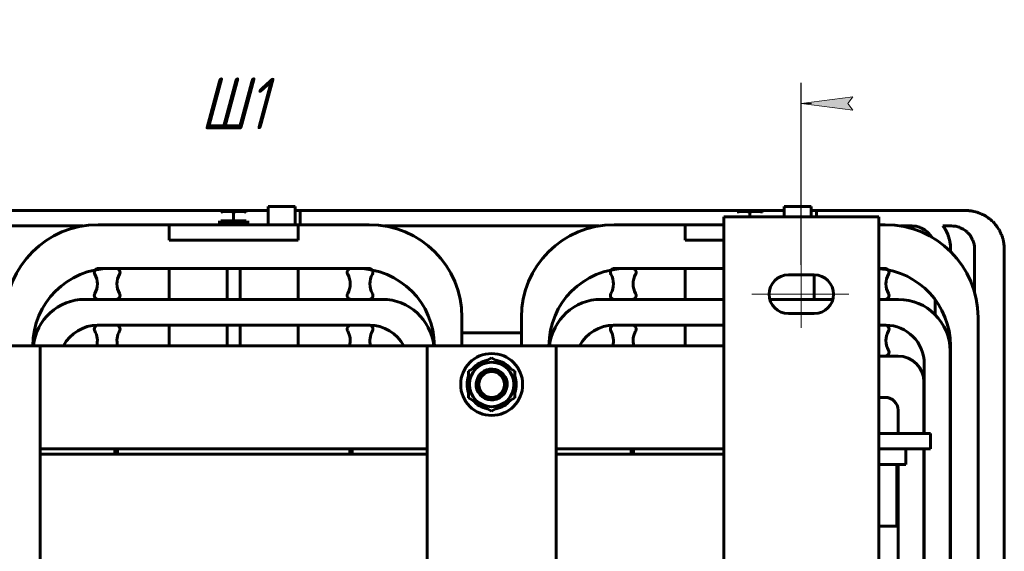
# Model space of a CAD drawing. Header units: millimetres. Extents: x 0 to 420, y 0 to 594.
# Tile 15 of 15: x 212 to 307, y 473 to 525. Entities that reach past the tile are written whole.
import ezdxf

# ---------------------------------------------------------------- set-up
doc = ezdxf.new("R2010")
doc.units = ezdxf.units.MM
for name, pattern in [('K5LT_AXLED', [19.5, 15, -1.5, 1.5, -1.5]), ('K5LT_BASIC', [0]), ('K5LT_THIN', [0])]:
    doc.linetypes.add(name, pattern=pattern)
doc.layers.add('Системный слой', color=7, linetype='Continuous')
doc.styles.add('KDIMTEXTSTYLE', font='GOST_AU.SHX', dxfattribs={"width": 0.96, "oblique": 15, "height": 5})
doc.dimstyles.new('KDIMSTYLE (0.25)', dxfattribs={"dimtxt": 5, "dimasz": 1, "dimexe": 2, "dimexo": 0, "dimgap": 1, "dimtad": 1, "dimlfac": 4, "dimtxsty": 'KDIMTEXTSTYLE', "dimsah": 1, "dimcen": 0, "dimdle": 1, "dimadec": 0, "dimazin": 0, "dimtfac": 0.667, "dimtmove": 0, "dimatfit": 3, "dimfxl": 1, "dimtvp": 1, "dimtolj": 1, "dimtzin": 0, "dimarcsym": 0})

# ---------------------------------------------------------------- blocks, each defined once
blk = doc.blocks.new('U122')
at = {"layer": 'Системный слой', "color": 150, "linetype": 'K5LT_BASIC', "lineweight": 60, "true_color": 0x0080ff}
for p, q in [((238.953, 497.368), (238.953, 500.368)), ((238.953, 492.868), (238.953, 494.868))]:
    blk.add_line(p, q, dxfattribs=at)
blk = doc.blocks.new('U123')
at = {"layer": 'Системный слой', "color": 150, "linetype": 'K5LT_BASIC', "lineweight": 60, "true_color": 0x0080ff}
for p, q in [((226.453, 497.368), (226.453, 500.368)), ((226.453, 492.868), (226.453, 494.868))]:
    blk.add_line(p, q, dxfattribs=at)
blk = doc.blocks.new('U124')
at = {"layer": 'Системный слой', "color": 150, "linetype": 'K5LT_BASIC', "lineweight": 60, "true_color": 0x0080ff}
for start, end in [(100.46003, 139.53997), (40.46003, 79.1982), (160.46003, 199.53997), (340.46003, 19.53997), (220.46003, 259.53997), (280.46003, 319.53997)]:
    blk.add_arc((257.703, 489.118), 2.388, start, end, dxfattribs=at)
blk = doc.blocks.new('U125')
at = {"layer": 'Системный слой', "color": 150, "linetype": 'K5LT_BASIC', "lineweight": 60, "true_color": 0x0080ff}
for p, q in [((268.083, 504.493), (247.323, 504.493)), ((297.375, 504.493), (297.323, 504.493)), ((297.45, 504.493), (297.375, 504.493)), ((297.487, 504.493), (297.45, 504.493)), ((297.506, 504.493), (297.487, 504.493)), ((297.516, 504.493), (297.506, 504.493)), ((297.624, 504.493), (297.516, 504.493)), ((297.697, 504.493), (297.624, 504.493)), ((297.746, 504.493), (297.697, 504.493)), ((297.779, 504.493), (297.746, 504.493)), ((297.801, 504.493), (297.779, 504.493)), ((297.816, 504.493), (297.801, 504.493)), ((297.826, 504.493), (297.816, 504.493)), ((297.845, 504.493), (297.826, 504.493)), ((297.884, 504.493), (297.845, 504.493)), ((297.961, 504.493), (297.884, 504.493)), ((298.113, 504.493), (297.961, 504.493)), ((298.278, 504.493), (298.113, 504.493)), ((298.356, 504.493), (298.278, 504.493)), ((298.394, 504.493), (298.356, 504.493)), ((298.412, 504.493), (298.394, 504.493)), ((298.579, 504.489), (298.412, 504.493)), ((298.837, 504.458), (298.579, 504.489)), ((299.03, 504.412), (298.837, 504.458)), ((299.159, 504.37), (299.03, 504.412)), ((299.224, 504.345), (299.159, 504.37)), ((299.257, 504.332), (299.224, 504.345)), ((299.273, 504.325), (299.257, 504.332)), ((299.658, 504.122), (299.273, 504.325)), ((299.844, 503.985), (299.658, 504.122)), ((299.932, 503.91), (299.844, 503.985)), ((299.974, 503.871), (299.932, 503.91)), ((299.995, 503.851), (299.974, 503.871)), ((300.005, 503.841), (299.995, 503.851)), ((300.35, 503.4), (300.005, 503.841)), ((300.67, 495.885), (300.67, 497.345)), ((300.67, 429.891), (300.67, 431.352)), ((300.67, 402.353), (300.67, 425.532))]:
    blk.add_line(p, q, dxfattribs=at)
blk = doc.blocks.new('U127')
at = {"layer": 'Системный слой', "color": 150, "linetype": 'K5LT_BASIC', "lineweight": 60, "true_color": 0x0080ff}
for p, q in [((238.665, 505.993), (286.04, 505.993)), ((288.665, 505.993), (291.919, 505.993)), ((291.919, 505.993), (295.178, 505.993)), ((295.178, 505.993), (296.852, 505.993)), ((296.852, 505.993), (296.856, 505.993)), ((296.856, 505.993), (296.865, 505.993)), ((296.865, 505.993), (296.883, 505.993)), ((296.883, 505.993), (296.907, 505.993)), ((296.907, 505.993), (296.92, 505.993)), ((296.92, 505.993), (296.935, 505.993)), ((296.935, 505.993), (296.952, 505.993)), ((296.952, 505.993), (296.968, 505.993)), ((296.968, 505.993), (296.991, 505.993)), ((296.991, 505.993), (297.027, 505.993)), ((297.027, 505.993), (297.08, 505.993)), ((297.08, 505.993), (297.11, 505.993)), ((297.11, 505.993), (297.116, 505.993)), ((297.116, 505.993), (297.127, 505.993)), ((297.127, 505.993), (297.15, 505.993)), ((297.15, 505.993), (297.195, 505.993)), ((297.195, 505.993), (297.287, 505.993)), ((297.287, 505.993), (297.389, 505.993)), ((297.389, 505.993), (297.393, 505.993)), ((297.393, 505.993), (297.402, 505.993)), ((297.402, 505.993), (297.421, 505.993)), ((297.421, 505.993), (297.457, 505.993)), ((297.457, 505.993), (297.493, 505.993)), ((297.493, 505.993), (297.516, 505.993)), ((297.516, 505.993), (297.517, 505.993)), ((297.517, 505.993), (297.518, 505.993)), ((297.518, 505.993), (297.519, 505.993)), ((297.519, 505.993), (297.52, 505.993)), ((297.52, 505.993), (297.521, 505.993)), ((297.521, 505.993), (297.523, 505.993)), ((297.523, 505.993), (297.526, 505.993)), ((297.526, 505.993), (297.531, 505.993)), ((297.531, 505.993), (297.534, 505.993)), ((297.534, 505.993), (297.535, 505.993)), ((297.535, 505.993), (297.536, 505.993)), ((297.536, 505.993), (297.54, 505.993)), ((297.54, 505.993), (297.546, 505.993)), ((297.546, 505.993), (297.559, 505.993)), ((297.559, 505.993), (297.563, 505.993)), ((297.563, 505.993), (297.564, 505.993)), ((297.564, 505.993), (297.566, 505.993)), ((297.566, 505.993), (297.571, 505.993)), ((297.571, 505.993), (297.579, 505.993)), ((297.579, 505.993), (297.596, 505.993)), ((297.596, 505.993), (297.621, 505.993)), ((297.621, 505.993), (297.623, 505.993)), ((297.623, 505.993), (297.627, 505.993)), ((297.627, 505.993), (297.634, 505.993)), ((297.634, 505.993), (297.65, 505.993)), ((297.65, 505.993), (297.68, 505.993)), ((297.68, 505.993), (297.735, 505.993)), ((297.735, 505.993), (297.739, 505.993)), ((297.739, 505.993), (297.746, 505.993)), ((297.746, 505.993), (297.761, 505.993)), ((297.761, 505.993), (297.79, 505.993)), ((297.79, 505.993), (297.847, 505.993)), ((297.847, 505.993), (297.879, 505.993)), ((297.879, 505.993), (297.895, 505.993)), ((297.895, 505.993), (297.914, 505.993)), ((297.914, 505.993), (297.931, 505.993)), ((297.931, 505.993), (297.946, 505.993)), ((297.946, 505.993), (297.96, 505.993)), ((297.96, 505.993), (297.967, 505.993)), ((297.967, 505.993), (297.98, 505.993)), ((297.98, 505.993), (298.008, 505.993)), ((298.008, 505.993), (298.063, 505.993)), ((298.063, 505.993), (298.174, 505.993)), ((298.174, 505.993), (298.35, 505.993)), ((298.35, 505.993), (298.38, 505.993)), ((298.38, 505.993), (298.385, 505.993)), ((298.385, 505.993), (298.39, 505.993)), ((298.39, 505.993), (298.392, 505.993)), ((298.392, 505.993), (298.393, 505.993)), ((298.393, 505.993), (298.395, 505.993)), ((298.395, 505.993), (298.396, 505.993)), ((298.396, 505.993), (298.399, 505.994)), ((298.399, 505.994), (298.402, 505.994)), ((298.402, 505.994), (298.407, 505.994)), ((298.407, 505.994), (298.415, 505.993)), ((298.415, 505.993), (298.42, 505.993)), ((301.42, 504.493), (301.439, 504.467)), ((301.439, 504.467), (301.467, 504.429)), ((301.467, 504.429), (301.507, 504.371)), ((301.507, 504.371), (301.566, 504.284)), ((301.566, 504.284), (301.595, 504.239)), ((301.595, 504.239), (301.599, 504.232)), ((301.599, 504.232), (301.608, 504.218)), ((301.608, 504.218), (301.625, 504.191)), ((301.625, 504.191), (301.658, 504.135)), ((301.658, 504.135), (301.721, 504.022)), ((301.721, 504.022), (301.827, 503.811)), ((301.827, 503.811), (301.831, 503.802)), ((301.831, 503.802), (301.839, 503.785)), ((301.839, 503.785), (301.854, 503.751)), ((301.854, 503.751), (301.883, 503.683)), ((301.883, 503.683), (301.937, 503.544)), ((301.937, 503.544), (301.981, 503.414)), ((301.981, 503.414), (301.984, 503.405)), ((301.984, 503.405), (301.99, 503.388)), ((301.99, 503.388), (302, 503.353)), ((302, 503.353), (302.021, 503.283)), ((302.021, 503.283), (302.058, 503.141)), ((302.058, 503.141), (302.095, 502.971)), ((302.095, 502.971), (302.097, 502.961)), ((302.097, 502.961), (302.101, 502.942)), ((302.101, 502.942), (302.108, 502.904)), ((302.108, 502.904), (302.121, 502.827)), ((302.121, 502.827), (302.143, 502.674)), ((302.143, 502.674), (302.162, 502.478)), ((302.162, 502.478), (302.162, 502.47)), ((302.162, 502.47), (302.163, 502.454)), ((302.163, 502.454), (302.165, 502.424)), ((302.165, 502.424), (302.168, 502.362)), ((302.168, 502.362), (302.17, 502.24)), ((302.17, 502.24), (302.17, 502.223)), ((302.17, 502.223), (302.17, 502.218)), ((302.17, 502.218), (302.17, 502.208)), ((302.17, 502.208), (302.17, 502.188)), ((302.17, 502.188), (302.17, 502.149)), ((302.17, 502.149), (302.17, 502.106)), ((302.17, 502.106), (302.17, 502.085)), ((302.17, 502.085), (302.17, 502.074)), ((302.17, 502.074), (302.17, 502.069)), ((302.17, 502.069), (302.17, 502.058)), ((302.17, 502.058), (302.17, 502.05)), ((302.17, 502.05), (302.17, 502.039)), ((302.17, 502.039), (302.17, 502.022)), ((302.17, 502.022), (302.17, 502.004))]:
    blk.add_line(p, q, dxfattribs=at)
blk = doc.blocks.new('U130')
at = {"layer": 'Системный слой', "color": 150, "linetype": 'K5LT_BASIC', "lineweight": 60, "true_color": 0x0080ff}
for p, q in [((276.453, 497.368), (276.453, 500.368)), ((276.453, 492.868), (276.453, 494.868))]:
    blk.add_line(p, q, dxfattribs=at)
blk = doc.blocks.new('U131')
at = {"layer": 'Системный слой', "color": 150, "linetype": 'K5LT_BASIC', "lineweight": 60, "true_color": 0x0080ff}
for p, q in [((219.578, 504.618), (226.453, 504.618)), ((238.953, 504.618), (245.828, 504.618))]:
    blk.add_line(p, q, dxfattribs=at)
blk = doc.blocks.new('U133')
at = {"layer": 'Системный слой', "color": 150, "linetype": 'K5LT_BASIC', "lineweight": 60, "true_color": 0x0080ff}
for p, q in [((251.453, 482.868), (244.203, 482.868)), ((271.203, 482.868), (263.953, 482.868))]:
    blk.add_line(p, q, dxfattribs=at)
blk = doc.blocks.new('U134')
at = {"layer": 'Системный слой', "color": 150, "linetype": 'K5LT_BASIC', "lineweight": 60, "true_color": 0x0080ff}
for p, q in [((251.453, 482.368), (244.203, 482.368)), ((271.203, 482.368), (263.953, 482.368))]:
    blk.add_line(p, q, dxfattribs=at)
blk = doc.blocks.new('U136')
at = {"layer": 'Системный слой', "color": 150, "linetype": 'K5LT_BASIC', "lineweight": 60, "true_color": 0x0080ff}
for p, q in [((194.203, 482.368), (201.453, 482.368)), ((213.953, 482.368), (221.203, 482.368))]:
    blk.add_line(p, q, dxfattribs=at)
blk = doc.blocks.new('U137')
at = {"layer": 'Системный слой', "color": 150, "linetype": 'K5LT_BASIC', "lineweight": 60, "true_color": 0x0080ff}
for p, q in [((194.203, 482.868), (201.453, 482.868)), ((213.953, 482.868), (221.203, 482.868))]:
    blk.add_line(p, q, dxfattribs=at)
blk = doc.blocks.new('U138')
at = {"layer": 'Системный слой', "color": 150, "linetype": 'K5LT_BASIC', "lineweight": 60, "true_color": 0x0080ff}
for p, q in [((218.083, 504.493), (197.323, 504.493)), ((268.083, 504.493), (247.323, 504.493)), ((298.42, 504.493), (297.323, 504.493)), ((301.502, 504.493), (301.42, 504.493)), ((301.569, 504.493), (301.502, 504.493)), ((301.614, 504.493), (301.569, 504.493)), ((301.644, 504.493), (301.614, 504.493)), ((301.664, 504.493), (301.644, 504.493)), ((301.677, 504.493), (301.664, 504.493)), ((301.687, 504.493), (301.677, 504.493)), ((301.704, 504.493), (301.687, 504.493)), ((301.74, 504.493), (301.704, 504.493)), ((301.81, 504.493), (301.74, 504.493)), ((301.949, 504.493), (301.81, 504.493)), ((302.107, 504.493), (301.949, 504.493)), ((302.183, 504.493), (302.107, 504.493)), ((302.219, 504.493), (302.183, 504.493)), ((302.237, 504.493), (302.219, 504.493)), ((302.403, 504.489), (302.237, 504.493)), ((302.661, 504.458), (302.403, 504.489)), ((302.854, 504.412), (302.661, 504.458)), ((302.983, 504.37), (302.854, 504.412)), ((303.048, 504.345), (302.983, 504.37)), ((303.081, 504.332), (303.048, 504.345)), ((303.097, 504.325), (303.081, 504.332)), ((303.393, 504.178), (303.097, 504.325)), ((303.628, 504.017), (303.393, 504.178)), ((303.738, 503.926), (303.628, 504.017)), ((303.79, 503.878), (303.738, 503.926)), ((303.816, 503.853), (303.79, 503.878)), ((303.829, 503.841), (303.816, 503.853)), ((304.046, 503.591), (303.829, 503.841)), ((304.202, 503.352), (304.046, 503.591)), ((304.268, 503.226), (304.202, 503.352)), ((304.298, 503.162), (304.268, 503.226)), ((304.313, 503.129), (304.298, 503.162)), ((304.319, 503.113), (304.313, 503.129)), ((304.386, 502.938), (304.319, 503.113)), ((304.447, 502.721), (304.386, 502.938)), ((304.482, 502.493), (304.447, 502.721)), ((304.491, 502.369), (304.482, 502.493)), ((304.494, 502.304), (304.491, 502.369)), ((304.494, 502.271), (304.494, 502.304)), ((304.494, 502.254), (304.494, 502.271)), ((304.494, 502.13), (304.494, 502.254)), ((304.494, 502), (304.494, 502.13)), ((304.494, 501.91), (304.494, 502)), ((304.494, 501.849), (304.494, 501.91)), ((304.494, 501.808), (304.494, 501.849)), ((304.494, 501.781), (304.494, 501.808)), ((304.494, 501.762), (304.494, 501.781)), ((304.494, 501.75), (304.494, 501.762)), ((304.494, 501.741), (304.494, 501.75)), ((304.494, 501.724), (304.494, 501.741)), ((304.494, 501.69), (304.494, 501.724)), ((304.494, 501.622), (304.494, 501.69)), ((304.494, 501.488), (304.494, 501.622)), ((304.494, 501.291), (304.494, 501.488)), ((304.494, 498.047), (304.494, 501.291))]:
    blk.add_line(p, q, dxfattribs=at)
blk = doc.blocks.new('U139')
at = {"layer": 'Системный слой', "color": 150, "linetype": 'K5LT_BASIC', "lineweight": 60, "true_color": 0x0080ff}
for p, q in [((189.165, 505.993), (236.04, 505.993)), ((238.665, 505.993), (286.04, 505.993)), ((288.665, 505.993), (302.244, 505.993))]:
    blk.add_line(p, q, dxfattribs=at)
blk = doc.blocks.new('U143')
at = {"layer": 'Системный слой', "color": 150, "linetype": 'K5LT_BASIC', "lineweight": 60, "true_color": 0x0080ff}
for p, q in [((288.665, 505.993), (297.845, 505.993)), ((297.845, 505.993), (298.681, 505.993)), ((298.681, 505.993), (298.698, 505.993)), ((298.698, 505.993), (298.733, 505.993)), ((298.733, 505.993), (298.803, 505.993)), ((298.803, 505.993), (298.944, 505.993)), ((298.944, 505.993), (299.226, 505.993)), ((299.226, 505.993), (299.528, 505.993)), ((299.528, 505.993), (300.287, 505.993)), ((300.287, 505.993), (300.632, 505.993)), ((300.632, 505.993), (300.645, 505.993)), ((300.645, 505.993), (300.664, 505.993)), ((300.664, 505.993), (300.701, 505.993)), ((300.701, 505.993), (300.776, 505.993)), ((300.776, 505.993), (300.925, 505.993)), ((300.925, 505.993), (300.947, 505.993)), ((300.947, 505.993), (300.96, 505.993)), ((300.96, 505.993), (300.981, 505.993)), ((300.981, 505.993), (301.024, 505.993)), ((301.024, 505.993), (301.109, 505.993)), ((301.109, 505.993), (301.24, 505.993)), ((301.24, 505.993), (301.306, 505.993)), ((301.306, 505.993), (301.398, 505.993)), ((301.398, 505.993), (301.476, 505.993)), ((301.476, 505.993), (301.514, 505.993)), ((301.514, 505.993), (301.534, 505.993)), ((301.534, 505.993), (301.547, 505.993)), ((301.547, 505.993), (301.567, 505.993)), ((301.567, 505.993), (301.605, 505.993)), ((301.605, 505.993), (301.682, 505.993)), ((301.682, 505.993), (301.833, 505.993)), ((301.833, 505.993), (301.869, 505.993)), ((301.869, 505.993), (301.882, 505.993)), ((301.882, 505.993), (301.899, 505.993)), ((301.899, 505.993), (301.933, 505.993)), ((301.933, 505.993), (301.965, 505.993)), ((301.965, 505.993), (301.977, 505.993)), ((301.977, 505.993), (301.99, 505.993)), ((301.99, 505.993), (302.003, 505.993)), ((302.003, 505.993), (302.015, 505.993)), ((302.015, 505.993), (302.028, 505.993)), ((302.028, 505.993), (302.044, 505.993)), ((302.044, 505.993), (302.061, 505.993)), ((302.061, 505.993), (302.074, 505.993)), ((302.074, 505.993), (302.088, 505.993)), ((302.088, 505.993), (302.117, 505.993)), ((302.117, 505.993), (302.157, 505.993)), ((302.157, 505.993), (302.169, 505.993)), ((302.169, 505.993), (302.184, 505.993)), ((302.184, 505.993), (302.213, 505.993)), ((302.213, 505.993), (302.245, 505.993)), ((302.245, 505.993), (302.258, 505.993)), ((302.258, 505.993), (302.273, 505.993)), ((302.273, 505.993), (302.302, 505.993)), ((302.302, 505.993), (302.349, 505.993)), ((302.349, 505.993), (302.362, 505.993)), ((302.362, 505.993), (302.379, 505.993)), ((302.379, 505.993), (302.414, 505.993)), ((302.414, 505.993), (302.484, 505.993)), ((302.484, 505.993), (302.621, 505.993)), ((302.621, 505.993), (302.722, 505.993)), ((302.722, 505.993), (302.734, 505.993)), ((302.734, 505.993), (302.751, 505.993)), ((302.751, 505.993), (302.776, 505.993)), ((302.776, 505.993), (302.81, 505.993)), ((302.81, 505.993), (302.822, 505.993)), ((302.822, 505.993), (302.834, 505.993)), ((302.834, 505.993), (302.845, 505.993)), ((302.845, 505.993), (302.859, 505.993)), ((302.859, 505.993), (302.874, 505.993)), ((302.874, 505.993), (302.885, 505.993)), ((302.885, 505.993), (302.898, 505.993)), ((302.898, 505.993), (302.924, 505.993)), ((302.924, 505.993), (302.956, 505.993)), ((302.956, 505.993), (302.967, 505.993)), ((302.967, 505.993), (302.981, 505.993)), ((302.981, 505.993), (303.008, 505.993)), ((303.008, 505.993), (303.063, 505.993)), ((303.063, 505.993), (303.111, 505.993)), ((303.111, 505.993), (303.122, 505.993)), ((303.122, 505.993), (303.134, 505.993)), ((303.134, 505.993), (303.153, 505.993)), ((303.153, 505.993), (303.164, 505.993)), ((303.164, 505.993), (303.189, 505.993)), ((303.189, 505.993), (303.204, 505.993)), ((303.204, 505.993), (303.228, 505.993)), ((303.228, 505.993), (303.262, 505.993)), ((303.262, 505.993), (303.315, 505.993)), ((303.315, 505.993), (303.394, 505.993)), ((303.394, 505.993), (303.438, 505.993)), ((303.438, 505.993), (303.45, 505.993)), ((303.45, 505.993), (303.467, 505.993)), ((303.467, 505.993), (303.501, 505.993)), ((303.501, 505.993), (303.571, 505.993)), ((303.571, 505.993), (303.634, 505.993)), ((303.634, 505.993), (303.647, 505.993)), ((303.647, 505.993), (303.664, 505.993)), ((303.664, 505.993), (303.699, 505.992)), ((303.699, 505.992), (303.769, 505.99)), ((303.769, 505.99), (303.913, 505.98)), ((303.913, 505.98), (303.926, 505.979)), ((303.926, 505.979), (303.943, 505.977)), ((303.943, 505.977), (303.978, 505.974)), ((303.978, 505.974), (304.048, 505.966)), ((304.048, 505.966), (304.189, 505.946)), ((304.189, 505.946), (304.237, 505.938)), ((304.237, 505.938), (304.25, 505.936)), ((304.25, 505.936), (304.271, 505.932)), ((304.271, 505.932), (304.314, 505.924)), ((304.314, 505.924), (304.4, 505.907)), ((304.4, 505.907), (304.571, 505.867)), ((304.571, 505.867), (304.712, 505.828)), ((304.712, 505.828), (304.725, 505.824)), ((304.725, 505.824), (304.747, 505.817)), ((304.747, 505.817), (304.79, 505.804)), ((304.79, 505.804), (304.876, 505.775)), ((304.876, 505.775), (305.043, 505.712)), ((305.043, 505.712), (305.113, 505.682)), ((305.113, 505.682), (305.124, 505.677)), ((305.124, 505.677), (305.144, 505.669)), ((305.144, 505.669), (305.183, 505.651)), ((305.183, 505.651), (305.259, 505.615)), ((305.259, 505.615), (305.409, 505.538)), ((305.409, 505.538), (305.471, 505.503)), ((305.471, 505.503), (305.482, 505.497)), ((305.482, 505.497), (305.501, 505.486)), ((305.501, 505.486), (305.539, 505.463)), ((305.539, 505.463), (305.614, 505.418)), ((305.614, 505.418), (305.76, 505.321)), ((305.76, 505.321), (305.882, 505.232)), ((305.882, 505.232), (305.892, 505.225)), ((305.892, 505.225), (305.91, 505.211)), ((305.91, 505.211), (305.946, 505.183)), ((305.946, 505.183), (306.017, 505.125)), ((306.017, 505.125), (306.155, 505.004)), ((306.155, 505.004), (306.252, 504.912)), ((306.252, 504.912), (306.261, 504.903)), ((306.261, 504.903), (306.278, 504.887)), ((306.278, 504.887), (306.309, 504.854)), ((306.309, 504.854), (306.372, 504.788)), ((306.372, 504.788), (306.493, 504.651)), ((306.493, 504.651), (306.574, 504.55)), ((306.574, 504.55), (306.582, 504.54)), ((306.582, 504.54), (306.595, 504.522)), ((306.595, 504.522), (306.623, 504.486)), ((306.623, 504.486), (306.677, 504.412)), ((306.677, 504.412), (306.778, 504.261)), ((306.778, 504.261), (306.849, 504.146)), ((306.849, 504.146), (306.855, 504.135)), ((306.855, 504.135), (306.867, 504.115)), ((306.867, 504.115), (306.889, 504.076)), ((306.889, 504.076), (306.932, 503.996)), ((306.932, 503.996), (307.013, 503.835)), ((307.013, 503.835), (307.067, 503.714)), ((307.067, 503.714), (307.072, 503.702)), ((307.072, 503.702), (307.08, 503.682)), ((307.08, 503.682), (307.097, 503.642)), ((307.097, 503.642), (307.128, 503.561)), ((307.128, 503.561), (307.185, 503.394)), ((307.185, 503.394), (307.204, 503.332)), ((307.204, 503.332), (307.208, 503.319)), ((307.208, 503.319), (307.214, 503.298)), ((307.214, 503.298), (307.225, 503.256)), ((307.225, 503.256), (307.248, 503.171)), ((307.248, 503.171), (307.287, 502.998)), ((307.287, 502.998), (307.305, 502.902)), ((307.305, 502.902), (307.308, 502.889)), ((307.308, 502.889), (307.312, 502.867)), ((307.312, 502.867), (307.319, 502.823)), ((307.319, 502.823), (307.332, 502.734)), ((307.332, 502.734), (307.353, 502.557)), ((307.353, 502.557), (307.362, 502.422)), ((307.362, 502.422), (307.363, 502.409)), ((307.363, 502.409), (307.364, 502.389)), ((307.364, 502.389), (307.366, 502.35)), ((307.366, 502.35), (307.367, 502.273)), ((307.367, 502.273), (307.367, 502.226)), ((307.367, 502.226), (307.367, 502.214)), ((307.367, 502.214), (307.367, 502.197)), ((307.367, 502.197), (307.367, 502.163)), ((307.367, 502.163), (307.367, 502.095)), ((307.367, 502.095), (307.367, 502)), ((307.367, 502), (307.367, 501.966)), ((307.367, 501.966), (307.367, 501.954)), ((307.367, 501.954), (307.367, 501.937)), ((307.367, 501.937), (307.367, 501.907)), ((307.367, 501.907), (307.367, 501.891)), ((307.367, 501.891), (307.367, 501.872)), ((307.367, 501.872), (307.367, 501.846)), ((307.367, 501.846), (307.367, 501.828)), ((307.367, 501.828), (307.367, 501.8)), ((307.367, 501.8), (307.367, 501.788)), ((307.367, 501.788), (307.367, 501.776)), ((307.367, 501.776), (307.367, 501.752)), ((307.367, 501.752), (307.367, 501.713)), ((307.367, 501.713), (307.367, 501.701)), ((307.367, 501.701), (307.367, 501.689)), ((307.367, 501.689), (307.367, 501.677)), ((307.367, 501.677), (307.367, 501.665)), ((307.367, 501.665), (307.367, 501.653)), ((307.367, 501.653), (307.367, 501.634)), ((307.367, 501.634), (307.367, 501.595)), ((307.367, 501.595), (307.367, 501.548)), ((307.367, 501.548), (307.367, 501.535)), ((307.367, 501.535), (307.367, 501.52)), ((307.367, 501.52), (307.367, 501.49)), ((307.367, 501.49), (307.367, 501.454)), ((307.367, 501.454), (307.367, 501.441)), ((307.367, 501.441), (307.367, 501.428)), ((307.367, 501.428), (307.367, 501.415)), ((307.367, 501.415), (307.367, 501.402)), ((307.367, 501.402), (307.367, 501.389)), ((307.367, 501.389), (307.367, 501.371)), ((307.367, 501.371), (307.367, 501.357)), ((307.367, 501.357), (307.367, 501.344)), ((307.367, 501.344), (307.367, 501.329)), ((307.367, 501.329), (307.367, 501.299)), ((307.367, 501.299), (307.367, 501.259)), ((307.367, 501.259), (307.367, 501.246)), ((307.367, 501.246), (307.367, 501.229)), ((307.367, 501.229), (307.367, 501.196)), ((307.367, 501.196), (307.367, 501.13)), ((307.367, 501.13), (307.367, 501.066)), ((307.367, 501.066), (307.367, 501.053)), ((307.367, 501.053), (307.367, 501.037)), ((307.367, 501.037), (307.367, 501.015)), ((307.367, 501.015), (307.367, 501.002)), ((307.367, 501.002), (307.367, 500.985)), ((307.367, 500.985), (307.367, 500.951)), ((307.367, 500.951), (307.367, 500.882)), ((307.367, 500.882), (307.367, 500.757)), ((307.367, 500.757), (307.367, 500.744)), ((307.367, 500.744), (307.367, 500.726)), ((307.367, 500.726), (307.367, 500.692)), ((307.367, 500.692), (307.367, 500.679)), ((307.367, 500.679), (307.367, 500.664)), ((307.367, 500.664), (307.367, 500.633)), ((307.367, 500.633), (307.367, 500.62)), ((307.367, 500.62), (307.367, 500.607)), ((307.367, 500.607), (307.367, 500.593)), ((307.367, 500.593), (307.367, 500.58)), ((307.367, 500.58), (307.367, 500.559)), ((307.367, 500.559), (307.367, 500.543)), ((307.367, 500.543), (307.367, 500.53)), ((307.367, 500.53), (307.367, 500.515)), ((307.367, 500.515), (307.367, 500.484)), ((307.367, 500.484), (307.367, 500.431)), ((307.367, 500.431), (307.367, 500.418)), ((307.367, 500.418), (307.367, 500.401)), ((307.367, 500.401), (307.367, 500.368)), ((307.367, 500.368), (307.367, 500.301)), ((307.367, 500.301), (307.367, 500.169)), ((307.367, 500.169), (307.367, 500.122)), ((307.367, 500.122), (307.367, 500.028)), ((307.367, 500.028), (307.367, 499.84)), ((307.367, 499.84), (307.367, 499.465)), ((307.367, 499.465), (307.367, 498.715)), ((307.367, 498.715), (307.367, 497.217)), ((307.367, 497.217), (307.367, 494.22)), ((307.367, 494.22), (307.367, 488.224)), ((307.367, 488.224), (307.367, 476.232)), ((307.367, 476.232), (307.367, 452.249))]:
    blk.add_line(p, q, dxfattribs=at)
blk = doc.blocks.new('U145')
at = {"layer": 'Системный слой', "color": 150, "linetype": 'K5LT_BASIC', "lineweight": 60, "true_color": 0x0080ff}
for p, q in [((297.323, 504.493), (298.42, 504.493)), ((301.42, 504.493), (302.244, 504.493))]:
    blk.add_line(p, q, dxfattribs=at)
blk = doc.blocks.new('U150')
at = {"layer": 'Системный слой', "color": 150, "linetype": 'K5LT_BASIC', "lineweight": 60, "true_color": 0x0080ff}
for p, q in [((201.799, 494.118), (202.048, 494.118)), ((204.828, 494.118), (210.578, 494.118)), ((213.358, 494.118), (213.607, 494.118))]:
    blk.add_line(p, q, dxfattribs=at)
blk = doc.blocks.new('U151')
at = {"layer": 'Системный слой', "color": 150, "linetype": 'K5LT_BASIC', "lineweight": 60, "true_color": 0x0080ff}
for p, q in [((252.048, 494.118), (251.799, 494.118)), ((260.578, 494.118), (254.828, 494.118)), ((263.607, 494.118), (263.358, 494.118))]:
    blk.add_line(p, q, dxfattribs=at)
blk = doc.blocks.new('U156')
at = {"layer": 'Системный слой', "color": 150, "linetype": 'K5LT_BASIC', "lineweight": 60, "true_color": 0x0080ff}
for p, q in [((194.203, 482.868), (193.953, 482.868)), ((221.453, 482.868), (221.203, 482.868)), ((244.203, 482.868), (243.953, 482.868)), ((271.453, 482.868), (271.203, 482.868))]:
    blk.add_line(p, q, dxfattribs=at)
blk = doc.blocks.new('U157')
at = {"layer": 'Системный слой', "color": 150, "linetype": 'K5LT_BASIC', "lineweight": 60, "true_color": 0x0080ff}
for p, q in [((185.203, 492.868), (201.453, 492.868)), ((213.953, 492.868), (251.453, 492.868)), ((263.953, 492.868), (280.203, 492.868))]:
    blk.add_line(p, q, dxfattribs=at)
blk = doc.blocks.new('U170')
at = {"layer": 'Системный слой', "color": 150, "linetype": 'K5LT_BASIC', "lineweight": 60, "true_color": 0x0080ff}
for p, q in [((299.578, 489.368), (299.578, 484.368)), ((299.578, 482.868), (299.578, 437.868))]:
    blk.add_line(p, q, dxfattribs=at)
blk = doc.blocks.new('U171')
at = {"layer": 'Системный слой', "color": 150, "linetype": 'K5LT_BASIC', "lineweight": 60, "true_color": 0x0080ff}
for p, q in [((297.078, 486.618), (297.078, 484.368)), ((297.078, 481.368), (297.078, 439.118))]:
    blk.add_line(p, q, dxfattribs=at)
blk = doc.blocks.new('U172')
at = {"layer": 'Системный слой', "color": 150, "linetype": 'K5LT_BASIC', "lineweight": 60, "true_color": 0x0080ff}
for p, q in [((269.578, 504.618), (276.453, 504.618)), ((295.203, 504.618), (295.828, 504.618))]:
    blk.add_line(p, q, dxfattribs=at)
blk = doc.blocks.new('U174')
at = {"layer": 'Системный слой', "color": 150, "linetype": 'K5LT_BASIC', "lineweight": 60, "true_color": 0x0080ff}
for p, q in [((299.615, 491.118), (299.615, 484.368)), ((299.615, 482.868), (299.615, 436.118))]:
    blk.add_line(p, q, dxfattribs=at)
blk = doc.blocks.new('U175')
at = {"layer": 'Системный слой', "color": 150, "linetype": 'K5LT_BASIC', "lineweight": 60, "true_color": 0x0080ff}
for p, q in [((269.54, 494.868), (280.203, 494.868)), ((295.203, 494.868), (295.865, 494.868))]:
    blk.add_line(p, q, dxfattribs=at)
blk = doc.blocks.new('U178')
at = {"layer": 'Системный слой', "color": 150, "linetype": 'K5LT_BASIC', "lineweight": 60, "true_color": 0x0080ff}
for p, q in [((268.29, 497.368), (280.203, 497.368)), ((284.646, 497.368), (290.76, 497.368)), ((295.203, 497.368), (297.115, 497.368))]:
    blk.add_line(p, q, dxfattribs=at)
blk = doc.blocks.new('U181')
at = {"layer": 'Системный слой', "color": 150, "linetype": 'K5LT_BASIC', "lineweight": 60, "true_color": 0x0080ff}
for p, q in [((185.203, 482.368), (201.453, 482.368)), ((213.953, 482.368), (251.453, 482.368)), ((263.953, 482.368), (280.203, 482.368))]:
    blk.add_line(p, q, dxfattribs=at)
blk = doc.blocks.new('KDIMARROW_01')
at = {"layer": 'Системный слой'}
blk.add_hatch(color=0, dxfattribs=at).paths.add_polyline_path([(0, 0), (-5, 0.658), (-4.5, 0), (-5, -0.658)])
at = {"layer": 'Системный слой', "color": 0, "linetype": 'K5LT_THIN', "lineweight": 18}
for p, q in [((-4.5, 0), (-5, 0.658)), ((-5, 0.658), (0, 0)), ((0, 0), (-5, -0.658)), ((-5, -0.658), (-4.5, 0)), ((0, 0), (-1, 0))]:
    blk.add_line(p, q, dxfattribs=at)

msp = doc.modelspace()

# ---------------------------------------------------------------- linework, layer by layer
at = {"layer": 'Системный слой', "color": 150, "linetype": 'K5LT_BASIC', "lineweight": 60, "true_color": 0x0080ff}
for p, q in [((236.0401, 505.9934), (189.1651, 505.9934)), ((231.4805, 505.9059), (232.0917, 505.9059)), ((232.0917, 505.9059), (233.3142, 505.9059)), ((232.703, 504.9934), (232.703, 505.837)), ((233.3142, 505.9059), (233.9255, 505.9059)), ((233.9255, 505.837), (233.9255, 505.9059)), ((236.0401, 504.6184), (236.0401, 506.3684)), ((236.0401, 506.3684), (238.6651, 506.3684)), ((238.6651, 504.6184), (238.6651, 506.3684)), ((286.0401, 505.9934), (238.6651, 505.9934)), ((286.0401, 505.9934), (238.6651, 505.9934)), ((238.6651, 505.9934), (239.1651, 505.9934)), ((239.1651, 505.9934), (239.1651, 504.6184)), ((281.4805, 505.9059), (282.0917, 505.9059)), ((282.0917, 505.9059), (283.3142, 505.9059)), ((282.703, 505.3684), (282.703, 505.837)), ((283.3142, 505.9059), (283.9255, 505.9059)), ((283.9255, 505.837), (283.9255, 505.9059)), ((286.0401, 505.3684), (286.0401, 506.3684)), ((286.0401, 506.3684), (288.6651, 506.3684)), ((288.6651, 505.3684), (288.6651, 506.3684)), ((298.4202, 505.9934), (288.6651, 505.9934)), ((302.2442, 505.9934), (288.6651, 505.9934)), ((288.6651, 505.9934), (289.1651, 505.9934)), ((289.1651, 505.9934), (289.1651, 505.3684)), ((226.453, 503.1184), (226.453, 504.6184)), ((238.953, 504.6184), (226.453, 504.6184)), ((231.203, 504.8684), (234.203, 504.8684)), ((231.9399, 504.9934), (231.4805, 504.9934)), ((232.703, 504.9934), (232.2435, 504.9934)), ((233.1624, 504.9934), (232.703, 504.9934)), ((233.9255, 504.9934), (233.466, 504.9934)), ((238.953, 503.1184), (238.953, 504.6184)), ((276.453, 503.1184), (276.453, 504.6184)), ((280.203, 504.6184), (276.453, 504.6184)), ((280.203, 505.3684), (280.203, 335.3684)), ((280.203, 505.3684), (295.203, 505.3684)), ((295.203, 505.3684), (295.203, 335.3684)), ((238.953, 503.1184), (226.453, 503.1184)), ((280.203, 503.1184), (276.453, 503.1184)), ((219.578, 500.3684), (221.328, 500.3684)), ((220.753, 500.3684), (244.653, 500.3684)), ((232.078, 500.3684), (233.328, 500.3684)), ((232.078, 497.3684), (232.078, 500.3684)), ((233.328, 500.3684), (233.328, 497.3684)), ((244.078, 500.3684), (245.828, 500.3684)), ((269.578, 500.3684), (271.328, 500.3684)), ((270.753, 500.3684), (280.203, 500.3684)), ((295.203, 500.3684), (295.828, 500.3684)), ((288.953, 499.7434), (286.453, 499.7434)), ((288.953, 497.3684), (288.953, 499.7434)), ((218.2905, 497.3684), (247.1155, 497.3684)), ((221.328, 497.3684), (219.578, 497.3684)), ((233.328, 497.3684), (232.078, 497.3684)), ((245.828, 497.3684), (244.078, 497.3684)), ((271.328, 497.3684), (269.578, 497.3684)), ((295.828, 497.3684), (295.203, 497.3684)), ((254.828, 495.6184), (254.828, 492.8684)), ((260.578, 492.8684), (260.578, 495.6184)), ((286.453, 495.9934), (288.953, 495.9934)), ((304.828, 495.6184), (304.828, 433.1184)), ((219.5405, 494.8684), (245.8655, 494.8684)), ((219.578, 494.8684), (221.328, 494.8684)), ((232.078, 494.8684), (233.328, 494.8684)), ((232.078, 492.8684), (232.078, 494.8684)), ((233.328, 494.8684), (233.328, 492.8684)), ((244.078, 494.8684), (245.828, 494.8684)), ((269.578, 494.8684), (271.328, 494.8684)), ((295.203, 494.8684), (295.828, 494.8684)), ((201.453, 492.8684), (213.953, 492.8684)), ((213.953, 492.8684), (213.953, 432.8684)), ((251.453, 492.8684), (251.453, 432.8684)), ((263.953, 492.8684), (251.453, 492.8684)), ((263.953, 432.8684), (263.953, 492.8684)), ((302.1155, 492.3684), (302.1155, 434.8684)), ((302.153, 492.8684), (302.153, 434.3684)), ((257.703, 491.7164), (255.453, 490.4174)), ((259.953, 490.4174), (257.703, 491.7164)), ((258.1504, 491.4636), (258.1504, 491.4581)), ((295.828, 491.8684), (295.203, 491.8684)), ((295.203, 491.8684), (297.078, 491.8684)), ((255.453, 490.4174), (255.453, 487.8193)), ((259.953, 487.8193), (259.953, 490.4174)), ((255.453, 487.8193), (257.703, 486.5203)), ((257.703, 486.5203), (259.953, 487.8193)), ((295.203, 487.8684), (295.828, 487.8684)), ((299.453, 484.3684), (295.203, 484.3684)), ((299.453, 484.3684), (300.203, 484.3684)), ((300.203, 484.3684), (300.203, 482.8684)), ((302.1155, 484.3684), (302.153, 484.3684)), ((221.203, 482.8684), (221.203, 482.3684)), ((221.453, 482.8684), (243.953, 482.8684)), ((221.453, 482.8684), (221.453, 482.3684)), ((243.953, 482.8684), (243.953, 482.3684)), ((244.203, 482.3684), (244.203, 482.8684)), ((271.203, 482.3684), (271.203, 482.8684)), ((271.453, 482.8684), (280.203, 482.8684)), ((271.453, 482.8684), (271.453, 482.3684)), ((299.453, 482.8684), (295.203, 482.8684)), ((297.828, 481.3684), (297.828, 482.8684)), ((300.203, 482.8684), (299.453, 482.8684)), ((302.153, 482.8684), (302.1155, 482.8684)), ((221.453, 482.3684), (243.953, 482.3684)), ((271.453, 482.3684), (280.203, 482.3684)), ((297.828, 481.3684), (295.203, 481.3684)), ((296.953, 481.3684), (296.953, 475.3684)), ((296.953, 475.3684), (295.203, 475.3684))]:
    msp.add_line(p, q, dxfattribs=at)
at = {"layer": 'Системный слой', "color": 30, "linetype": 'K5LT_AXLED', "lineweight": 18, "true_color": 0xff8000}
for p, q in [((287.703, 494.6181), (287.703, 500.7084)), ((282.9066, 497.8684), (292.2966, 497.8684))]:
    msp.add_line(p, q, dxfattribs=at)
at = {"layer": 'Системный слой', "color": 150, "linetype": 'K5LT_BASIC', "lineweight": 60, "true_color": 0x0080ff}
for radius in [3, 2.1562, 1.25]:
    msp.add_circle((257.703, 489.1184), radius, dxfattribs=at)
for centre, radius, start, end in [((219.578, 495.6184), 9, 90, 180), ((245.828, 495.6184), 9, 0, 90), ((269.578, 495.6184), 9, 90, 180), ((295.828, 495.6184), 9, 0, 90), ((220.753, 492.8684), 7.5, 90, 180), ((219.578, 499.9934), 0.375, 90, 210), ((221.328, 499.9934), 0.375, 330, 90), ((244.078, 499.9934), 0.375, 90, 210), ((244.653, 492.8684), 7.5, 0, 90), ((245.828, 499.9934), 0.375, 330, 90), ((270.753, 492.8684), 7.5, 90, 180), ((269.578, 499.9934), 0.375, 90, 210), ((271.328, 499.9934), 0.375, 330, 90), ((294.653, 492.8684), 7.5, 0, 85.794534), ((295.828, 499.9934), 0.375, 330, 90), ((217.6294, 498.8684), 1.875, 330, 30), ((223.2765, 498.8684), 1.875, 150, 210), ((242.1294, 498.8684), 1.875, 330, 30), ((247.7765, 498.8684), 1.875, 150, 210), ((267.6294, 498.8684), 1.875, 330, 30), ((273.2765, 498.8684), 1.875, 150, 210), ((286.453, 497.8684), 1.875, 90, 270), ((288.953, 497.8684), 1.875, 270, 90), ((297.7765, 498.8684), 1.875, 150, 210), ((219.578, 497.7434), 0.375, 150, 270), ((221.328, 497.7434), 0.375, 270, 30), ((244.078, 497.7434), 0.375, 150, 270), ((245.828, 497.7434), 0.375, 270, 30), ((269.578, 497.7434), 0.375, 150, 270), ((271.328, 497.7434), 0.375, 270, 30), ((295.828, 497.7434), 0.375, 270, 30), ((218.2905, 492.3684), 5, 90, 174.26083), ((247.1155, 492.3684), 5, 5.73917, 90), ((268.2905, 492.3684), 5, 90, 174.26083), ((297.1155, 492.3684), 5, 0, 90), ((219.5405, 491.1184), 3.75, 90, 152.181861), ((219.578, 494.4934), 0.375, 90, 210), ((217.6294, 493.3684), 1.875, 344.53399, 30), ((221.328, 494.4934), 0.375, 330, 90), ((223.2765, 493.3684), 1.875, 150, 195.46601), ((244.078, 494.4934), 0.375, 90, 210), ((242.1294, 493.3684), 1.875, 344.53399, 30), ((245.828, 494.4934), 0.375, 330, 90), ((245.8655, 491.1184), 3.75, 27.818139, 90), ((247.7765, 493.3684), 1.875, 150, 195.46601), ((269.5405, 491.1184), 3.75, 90, 152.181861), ((269.578, 494.4934), 0.375, 90, 210), ((267.6294, 493.3684), 1.875, 344.53399, 30), ((271.328, 494.4934), 0.375, 330, 90), ((273.2765, 493.3684), 1.875, 150, 195.46601), ((295.828, 494.4934), 0.375, 330, 90), ((295.8655, 491.1184), 3.75, 0, 90), ((297.7765, 493.3684), 1.875, 150, 210), ((295.828, 492.2434), 0.375, 270, 30), ((257.703, 489.1184), 2.3875, 79.198203, 79.539973), ((297.078, 489.3684), 2.5, 0, 90), ((257.703, 489.1184), 1.5, 30.220696, 210.220696), ((257.703, 489.1184), 1.5, 210.220696, 30.220696), ((295.828, 486.6184), 1.25, 0, 90)]:
    msp.add_arc(centre, radius, start, end, dxfattribs=at)
for points in [[(231.4805, 505.837), (231.6842, 505.8798), (231.888, 505.9059), (232.0917, 505.9059)], [(232.0917, 505.9059), (232.2955, 505.9059), (232.4992, 505.8798), (232.703, 505.837)], [(232.703, 505.837), (232.9067, 505.8798), (233.1105, 505.9059), (233.3142, 505.9059)], [(233.3142, 505.9059), (233.518, 505.9059), (233.7217, 505.8798), (233.9255, 505.837)], [(281.4805, 505.837), (281.6842, 505.8798), (281.888, 505.9059), (282.0917, 505.9059)], [(282.0917, 505.9059), (282.2955, 505.9059), (282.4992, 505.8798), (282.703, 505.837)], [(282.703, 505.837), (282.9067, 505.8798), (283.1105, 505.9059), (283.3142, 505.9059)], [(283.3142, 505.9059), (283.518, 505.9059), (283.7217, 505.8798), (283.9255, 505.837)]]:
    msp.add_open_spline(points, degree=3, dxfattribs=at)
for points, knots in [([(232.2435, 504.9934), (232.1929, 504.9851), (232.0917, 504.9766), (231.9905, 504.9851), (231.9399, 504.9934)], [0, 0, 0, 0, 2.5000056, 5, 5, 5, 5]), ([(233.466, 504.9934), (233.4154, 504.9851), (233.3142, 504.9766), (233.213, 504.9851), (233.1624, 504.9934)], [0, 0, 0, 0, 2.5000056, 5, 5, 5, 5]), ([(302.1702, 502.004), (302.1702, 502.0799), (302.1702, 502.1588), (302.1702, 502.6851), (302.0727, 503.2246), (301.7647, 503.9683), (301.608, 504.2426), (301.42, 504.4934)], [0.7400138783, 0.7400138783, 0.7400138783, 0.7400138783, 0.7408843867, 0.7408843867, 0.7454342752, 0.7454342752, 0.7483402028, 0.7483402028, 0.7483402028, 0.7483402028])]:
    msp.add_open_spline(points, degree=3, knots=knots, dxfattribs=at)

# ---------------------------------------------------------------- block references
at = {"layer": 'Системный слой'}
for name in ['U139', 'U127', 'U143', 'U131', 'U172', 'U138', 'U125', 'U145', 'U123', 'U122', 'U130', 'U178', 'U150', 'U151', 'U175', 'U157', 'U124', 'U174', 'U170', 'U171', 'U156', 'U137', 'U133', 'U181', 'U136', 'U134']:
    msp.add_blockref(name, (0, 0), dxfattribs=at)

# ---------------------------------------------------------------- dimensions: what is measured, and where the dimension line sits
at = {"layer": 'Системный слой', "color": 7}
msp.add_linear_dim(base=(177.703, 516.3684), p1=(287.703, 500.7084), p2=(177.703, 502.6647), location=(232.703, 516.3684), text='\\H5.0;\\W0.965;\\Q15;\\H5.0;\\W0.965;\\Q15;\\Q15;Ш1', dimstyle='KDIMSTYLE (0.25)', override={"dimexo": 0, "dimblk1": 'KDIMARROW_01', "dimblk2": 'KDIMARROW_01', "dimse1": 0, "dimse2": 0, "dimclrt": 7, "dimtolj": 1}, dxfattribs=at).render()

doc.saveas('drawing.dxf')
